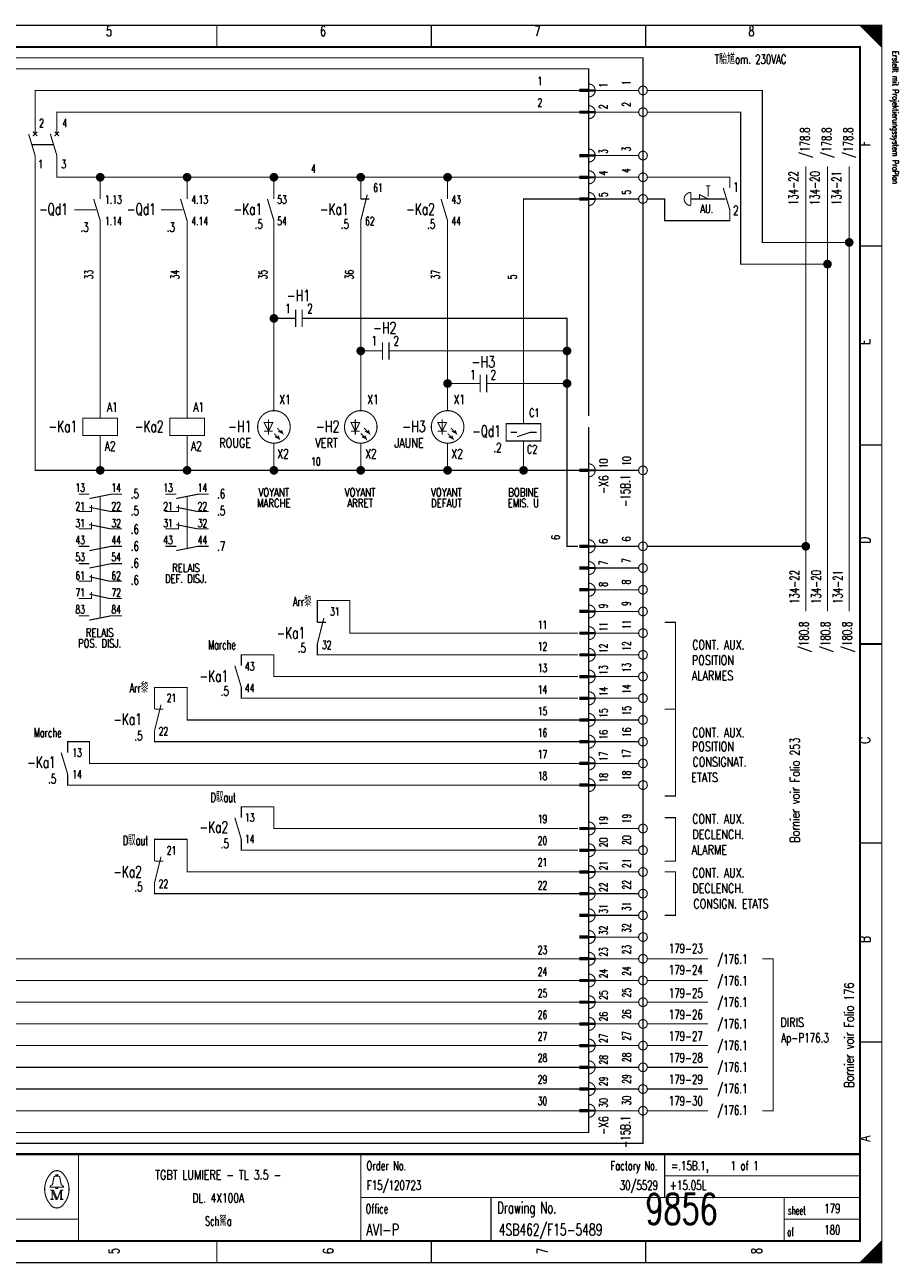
# Model space of a CAD drawing. Header units: centimetres. Extents: x 0 to 491, y -1040 to 69.
# Tile 110 of 181: x 471 to 491, y -680 to -651. Entities that reach past the tile are written whole.
import ezdxf
from ezdxf.enums import TextEntityAlignment as Align

# ---------------------------------------------------------------- set-up
doc = ezdxf.new("R2010")
doc.units = ezdxf.units.CM
doc.header["$MEASUREMENT"] = 0
doc.linetypes.add('GESTRICHELT', pattern=[3.75, 3, -0.75])
doc.layers.get('0').update_dxf_attribs({"color": 9, "linetype": 'CONTINUOUS'})
doc.layers.add('0L', color=7, linetype='CONTINUOUS')
doc.styles.get("Standard").update_dxf_attribs({"font": 'romans.shx', "bigfont": 'TXT.shx'})

# ---------------------------------------------------------------- blocks, each defined once
blk = doc.blocks.new('BCIRCLE_FILLED')
at = {"color": 0, "linetype": 'Continuous', "const_width": 1, "flags": 128}
blk.add_lwpolyline([(0.5, 0, 1), (-0.5, 0, 1)], format="xyb", close=True, dxfattribs=at)

msp = doc.modelspace()

# ---------------------------------------------------------------- linework, layer by layer
at = {"color": 0, "const_width": 0.025, "flags": 128}
for points in [[(450, -665.75), (450, -651.5), (490.5, -651.5), (490.5, -680), (450, -680), (450, -665.75)], [(490, -651.5), (490.5, -652), (490.475, -651.975), (490.475, -651.5), (490.45, -651.5), (490.45, -651.95), (490.425, -651.925), (490.425, -651.5), (490.4, -651.5), (490.4, -651.9), (490.375, -651.875), (490.375, -651.5), (490.35, -651.5), (490.35, -651.85), (490.325, -651.825)], [(490.15, -651.65), (490.15, -651.5), (490.125, -651.5), (490.125, -651.625), (490.1, -651.6), (490.1, -651.5), (490.075, -651.5), (490.075, -651.575), (490.05, -651.55), (490.05, -651.5), (490.025, -651.5), (490.025, -651.525)], [(490.325, -651.825), (490.325, -651.5), (490.3, -651.5), (490.3, -651.8), (490.275, -651.775), (490.275, -651.5), (490.25, -651.5), (490.25, -651.75), (490.225, -651.725), (490.225, -651.5), (490.2, -651.5), (490.2, -651.7), (490.175, -651.675), (490.175, -651.5), (490.15, -651.5)], [(471, -654), (471, -653), (483.55, -653)], [(484.9, -653), (483.9, -653)], [(489.75, -656.5), (487.75, -656.5), (487.75, -653), (485.1, -653)], [(471.5, -654), (471.5, -653.5), (483.55, -653.5)], [(484.9, -653.5), (483.9, -653.5)], [(489.25, -657), (487.25, -657), (487.25, -653.5), (485.1, -653.5)], [(472.5, -661.75), (471, -661.75), (471, -654.5)], [(474.5, -655), (471.5, -655), (471.5, -654.5)], [(484.9, -654.5), (483.9, -654.5)], [(488.75, -665), (488.75, -654.75)], [(489.25, -665), (489.25, -654.75)], [(489.75, -665), (489.75, -654.75)], [(472.5, -655.5), (472.5, -655)], [(474.5, -655.5), (474.5, -655), (476.5, -655)], [(476.5, -655.5), (476.5, -655), (478.5, -655)], [(478.5, -655.5), (478.5, -655), (480.5, -655)], [(480.5, -655.5), (480.5, -655), (483.55, -655)], [(484.9, -655), (483.9, -655)], [(482.25, -660.675), (482.25, -655.5), (483.55, -655.5)], [(484.9, -655.5), (483.9, -655.5)], [(486.3, -655.5), (486.3, -655.4), (486.5, -655.5)], [(472.5, -660.55), (472.5, -656)], [(474.5, -660.55), (474.5, -656)], [(476.5, -660.375), (476.5, -656)], [(478.5, -660.375), (478.5, -656)], [(480.5, -660.375), (480.5, -656)], [(476.7, -658.25), (476.5, -658.25)], [(479.45, -659), (483.25, -659), (483.25, -658.25), (477.45, -658.25)], [(478.7, -659), (478.5, -659)], [(481.7, -659.75), (483.25, -659.75), (483.25, -659)], [(483.55, -674.5), (468.75, -674.5), (468.75, -659.25)], [(483.55, -674), (469.25, -674), (469.25, -659.25)], [(483.55, -673.5), (469.75, -673.5), (469.75, -659.25)], [(483.55, -673), (470.25, -673), (470.25, -659.25)], [(480.95, -659.75), (480.5, -659.75)], [(483.5, -663.5), (483.25, -663.5), (483.25, -659.75)], [(476.475, -660.65), (476.275, -660.65), (476.375, -660.85), (476.475, -660.65)], [(478.475, -660.65), (478.275, -660.65), (478.375, -660.85), (478.475, -660.65)], [(480.475, -660.65), (480.275, -660.65), (480.375, -660.85), (480.475, -660.65)], [(476.5, -660.9), (476.625, -661.025), (476.6, -660.95), (476.625, -661.025), (476.525, -660.975)], [(476.575, -660.775), (476.7, -660.9), (476.675, -660.825), (476.7, -660.9), (476.6, -660.85)], [(478.5, -660.9), (478.625, -661.025), (478.6, -660.95), (478.625, -661.025), (478.525, -660.975)], [(478.575, -660.775), (478.7, -660.9), (478.675, -660.825), (478.7, -660.9), (478.6, -660.85)], [(480.5, -660.9), (480.625, -661.025), (480.6, -660.95), (480.625, -661.025), (480.525, -660.975)], [(480.575, -660.775), (480.7, -660.9), (480.675, -660.825), (480.7, -660.9), (480.6, -660.85)], [(482.25, -660.675), (482.65, -660.675), (482.65, -661.075), (481.85, -661.075), (481.85, -660.675), (482.25, -660.675)], [(482.1, -660.975), (482.4, -660.875), (482.55, -660.875)], [(474.5, -661.75), (472.5, -661.75), (472.5, -660.95)], [(476.5, -661.75), (474.5, -661.75), (474.5, -660.95)], [(478.5, -661.75), (476.5, -661.75), (476.5, -661.125)], [(480.5, -661.75), (478.5, -661.75), (478.5, -661.125)], [(482.25, -661.75), (480.5, -661.75), (480.5, -661.125)], [(483.55, -661.75), (482.25, -661.75), (482.25, -661.075)], [(484.9, -661.75), (483.9, -661.75)], [(472.25, -662.4), (472.75, -662.3), (473, -662.3)], [(474.25, -662.4), (474.75, -662.3), (475, -662.3)], [(483.55, -675), (467.25, -675), (467.25, -662.5), (460.3, -662.5)], [(472, -662.7), (472.3, -662.7), (472.3, -662.55)], [(472.25, -662.6), (472.75, -662.7), (473, -662.7)], [(474, -662.7), (474.3, -662.7), (474.3, -662.55)], [(474.25, -662.6), (474.75, -662.7), (475, -662.7)], [(472, -663.1), (472.3, -663.1), (472.3, -662.95)], [(472.25, -663), (472.75, -663.1), (473, -663.1)], [(474, -663.1), (474.3, -663.1), (474.3, -662.95)], [(474.25, -663), (474.75, -663.1), (475, -663.1)], [(472.25, -663.6), (472.75, -663.5), (473, -663.5)], [(474.25, -663.6), (474.75, -663.5), (475, -663.5)], [(484.9, -663.5), (483.9, -663.5)], [(488.75, -663.5), (485.1, -663.5)], [(472.25, -664), (472.75, -663.9), (473, -663.9)], [(484.9, -664), (483.9, -664)], [(472, -664.3), (472.3, -664.3), (472.3, -664.15)], [(472.25, -664.2), (472.7, -664.3), (473, -664.3)], [(483.55, -675.5), (466.75, -675.5), (466.75, -664.5), (460.8, -664.5)], [(472, -664.7), (472.3, -664.7), (472.3, -664.55)], [(472.25, -664.6), (472.7, -664.7), (473, -664.7)], [(484.9, -664.5), (483.9, -664.5)], [(483.5, -665.5), (478.25, -665.5), (478.25, -664.75), (477.5, -664.75), (477.5, -665.25)], [(472.25, -665.2), (472.75, -665.1), (473, -665.1)], [(484.9, -665), (483.9, -665)], [(484.9, -665.5), (483.9, -665.5)], [(485.5, -667.25), (485.75, -667.25), (485.75, -665.25), (485.5, -665.25)], [(483.5, -666), (477.5, -666), (477.5, -665.75)], [(483.5, -666.5), (476.5, -666.5), (476.5, -666), (475.75, -666), (475.75, -666.25)], [(484.9, -666), (483.9, -666)], [(483.55, -676), (466.25, -676), (466.25, -666.5), (461.3, -666.5)], [(484.9, -666.5), (483.9, -666.5)], [(483.55, -667.5), (474.5, -667.5), (474.5, -666.75), (473.75, -666.75), (473.75, -667.25)], [(483.5, -667), (475.75, -667), (475.75, -666.75)], [(484.9, -667), (483.9, -667)], [(485.5, -667.25), (485.75, -667.25), (485.75, -669.25), (485.5, -669.25)], [(483.55, -668), (473.75, -668), (473.75, -667.75)], [(484.9, -667.5), (483.9, -667.5)], [(483.55, -676.5), (465.75, -676.5), (465.75, -668), (462.5, -668)], [(483.55, -668.5), (472.25, -668.5), (472.25, -668), (471.75, -668), (471.75, -668.25)], [(484.9, -668), (483.9, -668)], [(484.9, -668.5), (483.9, -668.5)], [(483.55, -669), (471.75, -669), (471.75, -668.75)], [(484.9, -669), (483.9, -669)], [(483.5, -670), (476.5, -670), (476.5, -669.5), (475.75, -669.5), (475.75, -669.75)], [(485.5, -669.75), (485.75, -669.75), (485.75, -670.75), (485.5, -670.75)], [(484.9, -670), (483.9, -670)], [(483.55, -671), (474.5, -671), (474.5, -670.25), (473.75, -670.25), (473.75, -670.75)], [(483.5, -670.5), (475.75, -670.5), (475.75, -670.25)], [(484.9, -670.5), (483.9, -670.5)], [(484.9, -671), (483.9, -671)], [(485.5, -671), (485.75, -671), (485.75, -672), (485.5, -672)], [(483.55, -671.5), (473.75, -671.5), (473.75, -671.25)], [(484.9, -671.5), (483.9, -671.5)], [(484.9, -672), (483.9, -672)], [(484.9, -672.5), (483.9, -672.5)], [(484.9, -673), (483.9, -673)], [(486.5, -673), (485.1, -673)], [(487.75, -673), (488, -673), (488, -676.5), (487.75, -676.5)], [(484.9, -673.5), (483.9, -673.5)], [(486.5, -673.5), (485.1, -673.5)], [(484.9, -674), (483.9, -674)], [(486.5, -674), (485.1, -674)], [(484.9, -674.5), (483.9, -674.5)], [(486.5, -674.5), (485.1, -674.5)], [(484.9, -675), (483.9, -675)], [(486.5, -675), (485.1, -675)], [(484.9, -675.5), (483.9, -675.5)], [(486.5, -675.5), (485.1, -675.5)], [(484.9, -676), (483.9, -676)], [(486.5, -676), (485.1, -676)], [(484.9, -676.5), (483.9, -676.5)], [(486.5, -676.5), (485.1, -676.5)], [(471.48, -678.26), (471.35, -678.26), (471.35, -678.24), (471.4, -678.2), (471.43, -678.04)], [(471.48, -678.01), (471.48, -677.98), (471.52, -677.98), (471.52, -678.01)], [(471.52, -678.26), (471.65, -678.26), (471.65, -678.24), (471.6, -678.2), (471.57, -678.04)], [(471.39, -678.33), (471.39, -678.54), (471.35, -678.54)], [(471.39, -678.33), (471.48, -678.54), (471.51, -678.54)], [(490.3, -680), (490.3, -679.7), (490.275, -679.725), (490.275, -680), (490.25, -680), (490.25, -679.75), (490.225, -679.775), (490.225, -680), (490.2, -680), (490.2, -679.8), (490.175, -679.825), (490.175, -680), (490.15, -680), (490.15, -679.85), (490.125, -679.875)], [(490.475, -679.525), (490.475, -680), (490.45, -680), (490.45, -679.55), (490.425, -679.575), (490.425, -680), (490.4, -680), (490.4, -679.6), (490.375, -679.625), (490.375, -680), (490.35, -680), (490.35, -679.65), (490.325, -679.675), (490.325, -680), (490.3, -680)], [(490.125, -679.875), (490.125, -680), (490.1, -680), (490.1, -679.9), (490.075, -679.925), (490.075, -680), (490.05, -680), (490.05, -679.95), (490.025, -679.975), (490.025, -680)]]:
    msp.add_lwpolyline(points, dxfattribs=at)
at = {"color": 0, "flags": 128}
for points, const_width in [([(450, -651.5), (490.5, -651.5), (490.5, -680), (450, -680)], 0.025), ([(450.5, -652), (490, -652), (490, -679.5), (450.5, -679.5)], 0.05), ([(450.5, -652), (490, -652), (490, -679.5), (450.5, -679.5)], 0.025), ([(483.75, -653.025), (483.55, -653.025), (483.55, -652.975), (483.75, -652.975)], 0.025), ([(483.75, -653.525), (483.55, -653.525), (483.55, -653.475), (483.75, -653.475)], 0.025), ([(483.75, -654.525), (483.55, -654.525), (483.55, -654.475), (483.75, -654.475)], 0.025), ([(483.75, -655.025), (483.55, -655.025), (483.55, -654.975), (483.75, -654.975)], 0.025), ([(483.75, -655.525), (483.55, -655.525), (483.55, -655.475), (483.75, -655.475)], 0.025), ([(472.1, -660.95), (472.9, -660.95), (472.9, -660.55), (472.1, -660.55)], 0.025), ([(474.1, -660.95), (474.9, -660.95), (474.9, -660.55), (474.1, -660.55)], 0.025), ([(483.75, -661.775), (483.55, -661.775), (483.55, -661.725), (483.75, -661.725)], 0.025), ([(483.75, -663.525), (483.55, -663.525), (483.55, -663.475), (483.75, -663.475)], 0.025), ([(483.75, -664.025), (483.55, -664.025), (483.55, -663.975), (483.75, -663.975)], 0.025), ([(483.75, -664.525), (483.55, -664.525), (483.55, -664.475), (483.75, -664.475)], 0.025), ([(483.75, -665.025), (483.55, -665.025), (483.55, -664.975), (483.75, -664.975)], 0.025), ([(483.75, -665.525), (483.55, -665.525), (483.55, -665.475), (483.75, -665.475)], 0.025), ([(483.75, -666.025), (483.55, -666.025), (483.55, -665.975), (483.75, -665.975)], 0.025), ([(483.75, -666.525), (483.55, -666.525), (483.55, -666.475), (483.75, -666.475)], 0.025), ([(483.75, -667.025), (483.55, -667.025), (483.55, -666.975), (483.75, -666.975)], 0.025), ([(483.75, -667.525), (483.55, -667.525), (483.55, -667.475), (483.75, -667.475)], 0.025), ([(483.75, -668.025), (483.55, -668.025), (483.55, -667.975), (483.75, -667.975)], 0.025), ([(483.75, -668.525), (483.55, -668.525), (483.55, -668.475), (483.75, -668.475)], 0.025), ([(483.75, -669.025), (483.55, -669.025), (483.55, -668.975), (483.75, -668.975)], 0.025), ([(483.75, -670.025), (483.55, -670.025), (483.55, -669.975), (483.75, -669.975)], 0.025), ([(483.75, -670.525), (483.55, -670.525), (483.55, -670.475), (483.75, -670.475)], 0.025), ([(483.75, -671.025), (483.55, -671.025), (483.55, -670.975), (483.75, -670.975)], 0.025), ([(483.75, -671.525), (483.55, -671.525), (483.55, -671.475), (483.75, -671.475)], 0.025), ([(483.75, -672.025), (483.55, -672.025), (483.55, -671.975), (483.75, -671.975)], 0.025), ([(483.75, -672.525), (483.55, -672.525), (483.55, -672.475), (483.75, -672.475)], 0.025), ([(483.75, -673.025), (483.55, -673.025), (483.55, -672.975), (483.75, -672.975)], 0.025), ([(483.75, -673.525), (483.55, -673.525), (483.55, -673.475), (483.75, -673.475)], 0.025), ([(483.75, -674.025), (483.55, -674.025), (483.55, -673.975), (483.75, -673.975)], 0.025), ([(483.75, -674.525), (483.55, -674.525), (483.55, -674.475), (483.75, -674.475)], 0.025), ([(483.75, -675.025), (483.55, -675.025), (483.55, -674.975), (483.75, -674.975)], 0.025), ([(483.75, -675.525), (483.55, -675.525), (483.55, -675.475), (483.75, -675.475)], 0.025), ([(483.75, -676.025), (483.55, -676.025), (483.55, -675.975), (483.75, -675.975)], 0.025), ([(483.75, -676.525), (483.55, -676.525), (483.55, -676.475), (483.75, -676.475)], 0.025), ([(471.48, -678.26), (471.52, -678.26), (471.52, -678.29), (471.48, -678.29)], 0.025)]:
    msp.add_lwpolyline(points, close=True, dxfattribs=dict(at, const_width=const_width))
at = {"color": 0}
for points, const_width in [([(475.188, -651.5), (475.188, -652)], 0.025), ([(480.125, -651.5), (480.125, -652)], 0.025), ([(485.062, -651.5), (485.062, -652)], 0.025), ([(483.55, -653), (483.75, -653)], 0.025), ([(483.55, -653.5), (483.75, -653.5)], 0.025), ([(470.85, -654), (471, -654.5)], 0.025), ([(471.05, -653.95), (470.95, -654.05)], 0.025), ([(470.95, -653.95), (471.05, -654.05)], 0.025), ([(471.35, -654), (471.5, -654.5)], 0.025), ([(471.55, -653.95), (471.45, -654.05)], 0.025), ([(471.45, -653.95), (471.55, -654.05)], 0.025), ([(483.55, -654.5), (483.75, -654.5)], 0.025), ([(483.55, -655), (483.75, -655)], 0.025), ([(486.45, -655.2), (486.55, -655.2)], 0.025), ([(472.35, -655.5), (472.5, -656)], 0.025), ([(474.35, -655.5), (474.5, -656)], 0.025), ([(476.35, -655.5), (476.5, -656)], 0.025), ([(478.65, -655.4), (478.5, -656)], 0.025), ([(478.5, -655.5), (478.7, -655.5)], 0.025), ([(480.35, -655.5), (480.5, -656)], 0.025), ([(483.55, -655.5), (483.75, -655.5)], 0.025), ([(486.1, -655.35), (486.1, -655.65)], 0.025), ([(486.85, -655.25), (487, -655.75)], 0.025), ([(490.5, -656.583), (490, -656.583)], 0.025), ([(477, -658.05), (477, -658.45)], 0.025), ([(477.15, -658.05), (477.15, -658.45)], 0.025), ([(477, -658.25), (476.7, -658.25)], 0.025), ([(477.15, -658.25), (477.45, -658.25)], 0.025), ([(479, -658.8), (479, -659.2)], 0.025), ([(479.15, -658.8), (479.15, -659.2)], 0.025), ([(479, -659), (478.7, -659)], 0.025), ([(479.15, -659), (479.45, -659)], 0.025), ([(481.25, -659.75), (480.95, -659.75)], 0.025), ([(481.25, -659.55), (481.25, -659.95)], 0.025), ([(481.4, -659.55), (481.4, -659.95)], 0.025), ([(481.4, -659.75), (481.7, -659.75)], 0.025), ([(476.375, -660.575), (476.375, -660.925)], 0.025), ([(478.375, -660.575), (478.375, -660.925)], 0.025), ([(480.375, -660.575), (480.375, -660.925)], 0.025), ([(476.275, -660.85), (476.475, -660.85)], 0.025), ([(478.275, -660.85), (478.475, -660.85)], 0.025), ([(480.275, -660.85), (480.475, -660.85)], 0.025), ([(481.95, -660.875), (482.1, -660.875)], 0.025), ([(490.5, -661.167), (490, -661.167)], 0.025), ([(483.55, -661.75), (483.75, -661.75)], 0.025), ([(472, -662.3), (472.25, -662.3)], 0.025), ([(474, -662.3), (474.25, -662.3)], 0.025), ([(472, -663.5), (472.25, -663.5)], 0.025), ([(474, -663.5), (474.25, -663.5)], 0.025), ([(483.55, -663.5), (483.75, -663.5)], 0.025), ([(472, -663.9), (472.25, -663.9)], 0.025), ([(483.55, -664), (483.75, -664)], 0.025), ([(483.55, -664.5), (483.75, -664.5)], 0.025), ([(472, -665.1), (472.25, -665.1)], 0.025), ([(477.65, -665.15), (477.5, -665.75)], 0.025), ([(483.55, -665), (483.75, -665)], 0.025), ([(477.5, -665.25), (477.7, -665.25)], 0.025), ([(483.55, -665.5), (483.75, -665.5)], 0.025), ([(490, -665.75), (490.5, -665.75)], 0.05), ([(490.5, -665.75), (490, -665.75)], 0.025), ([(483.55, -666), (483.75, -666)], 0.025), ([(475.6, -666.25), (475.75, -666.75)], 0.025), ([(483.55, -666.5), (483.75, -666.5)], 0.025), ([(473.9, -667.15), (473.75, -667.75)], 0.025), ([(483.55, -667), (483.75, -667)], 0.025), ([(473.75, -667.25), (473.95, -667.25)], 0.025), ([(483.55, -667.5), (483.75, -667.5)], 0.025), ([(483.55, -668), (483.75, -668)], 0.025), ([(471.6, -668.25), (471.75, -668.75)], 0.025), ([(483.55, -668.5), (483.75, -668.5)], 0.025), ([(483.55, -669), (483.75, -669)], 0.025), ([(475.6, -669.75), (475.75, -670.25)], 0.025), ([(483.55, -670), (483.75, -670)], 0.025), ([(490.5, -670.333), (490, -670.333)], 0.025), ([(483.55, -670.5), (483.75, -670.5)], 0.025), ([(473.9, -670.65), (473.75, -671.25)], 0.025), ([(473.75, -670.75), (473.95, -670.75)], 0.025), ([(483.55, -671), (483.75, -671)], 0.025), ([(483.55, -671.5), (483.75, -671.5)], 0.025), ([(483.55, -672), (483.75, -672)], 0.025), ([(483.55, -672.5), (483.75, -672.5)], 0.025), ([(483.55, -673), (483.75, -673)], 0.025), ([(483.55, -673.5), (483.75, -673.5)], 0.025), ([(483.55, -674), (483.75, -674)], 0.025), ([(483.55, -674.5), (483.75, -674.5)], 0.025), ([(483.55, -675), (483.75, -675)], 0.025), ([(490.5, -674.917), (490, -674.917)], 0.025), ([(483.55, -675.5), (483.75, -675.5)], 0.025), ([(483.55, -676), (483.75, -676)], 0.025), ([(483.55, -676.5), (483.75, -676.5)], 0.025), ([(490, -677.5), (450.5, -677.5)], 0.05), ([(472, -677.5), (472, -679.5)], 0.025), ([(478.5, -677.5), (478.5, -679.5)], 0.025), ([(485.5, -677.5), (485.5, -678.5)], 0.025), ([(471.46, -678.01), (471.55, -678.01)], 0.025), ([(485.5, -678), (490, -678)], 0.025), ([(471.35, -678.33), (471.42, -678.33)], 0.025), ([(471.42, -678.33), (471.51, -678.54)], 0.025), ([(471.51, -678.54), (471.59, -678.33)], 0.025), ([(471.59, -678.54), (471.59, -678.33)], 0.025), ([(471.59, -678.33), (471.65, -678.33)], 0.025), ([(471.61, -678.33), (471.61, -678.54)], 0.025), ([(471.39, -678.54), (471.43, -678.54)], 0.025), ([(471.65, -678.54), (471.57, -678.54)], 0.025), ([(478.5, -678.5), (490, -678.5)], 0.025), ([(481.5, -678.5), (481.5, -679.5)], 0.025), ([(488.25, -678.5), (488.25, -679.5)], 0.025), ([(450.5, -679), (472, -679)], 0.025), ([(488.25, -679), (490, -679)], 0.025), ([(475.188, -680), (475.188, -679.5)], 0.025), ([(480.125, -680), (480.125, -679.5)], 0.025), ([(485.062, -680), (485.062, -679.5)], 0.025), ([(490.5, -679.5), (490, -680)], 0.025)]:
    msp.add_lwpolyline(points, dxfattribs=dict(at, const_width=const_width))
at = {"color": 0, "linetype": 'GESTRICHELT', "const_width": 0.025, "flags": 128}
for points in [[(456.75, -652.25), (485, -652.25), (485, -677.25), (462.5, -677.25), (462.5, -673.5), (456.75, -673.5), (456.75, -652.25)], [(457, -655), (465, -655), (465, -652.5), (483.75, -652.5), (483.75, -657.5)], [(483.75, -660.75), (483.75, -677), (465, -677), (465, -671.75), (457, -671.75), (457, -655)], [(487, -655.25), (487, -655), (485.1, -655)], [(487, -655.75), (487, -656), (485.5, -656), (485.5, -655.5), (485.1, -655.5)]]:
    msp.add_lwpolyline(points, dxfattribs=at)
at = {"color": 0, "const_width": 0.025, "flags": 128}
for points in [[(483.75, -653.15, 1), (483.75, -652.85, 1)], [(483.75, -653.65, 1), (483.75, -653.35, 1)], [(483.75, -654.65, 1), (483.75, -654.35, 1)], [(483.75, -655.15, 1), (483.75, -654.85, 1)], [(483.75, -655.65, 1), (483.75, -655.35, 1)], [(486.1, -655.35, 1), (486.1, -655.65, 1)], [(483.75, -661.9, 1), (483.75, -661.6, 1)], [(483.75, -663.65, 1), (483.75, -663.35, 1)], [(483.75, -664.15, 1), (483.75, -663.85, 1)], [(483.75, -664.65, 1), (483.75, -664.35, 1)], [(483.75, -665.15, 1), (483.75, -664.85, 1)], [(483.75, -665.65, 1), (483.75, -665.35, 1)], [(483.75, -666.15, 1), (483.75, -665.85, 1)], [(483.75, -666.65, 1), (483.75, -666.35, 1)], [(483.75, -667.15, 1), (483.75, -666.85, 1)], [(483.75, -667.65, 1), (483.75, -667.35, 1)], [(483.75, -668.15, 1), (483.75, -667.85, 1)], [(483.75, -668.65, 1), (483.75, -668.35, 1)], [(483.75, -669.15, 1), (483.75, -668.85, 1)], [(483.75, -670.15, 1), (483.75, -669.85, 1)], [(483.75, -670.65, 1), (483.75, -670.35, 1)], [(483.75, -671.15, 1), (483.75, -670.85, 1)], [(483.75, -671.65, 1), (483.75, -671.35, 1)], [(483.75, -672.15, 1), (483.75, -671.85, 1)], [(483.75, -672.65, 1), (483.75, -672.35, 1)], [(483.75, -673.15, 1), (483.75, -672.85, 1)], [(483.75, -673.65, 1), (483.75, -673.35, 1)], [(483.75, -674.15, 1), (483.75, -673.85, 1)], [(483.75, -674.65, 1), (483.75, -674.35, 1)], [(483.75, -675.15, 1), (483.75, -674.85, 1)], [(483.75, -675.65, 1), (483.75, -675.35, 1)], [(483.75, -676.15, 1), (483.75, -675.85, 1)], [(483.75, -676.65, 1), (483.75, -676.35, 1)], [(471.35, -677.961, 0.373815), (471.349, -678.657, 0.373815)], [(471.649, -677.96, 0.530775), (471.351, -677.959, 0.530775)], [(471.46, -678.01, 0.414214), (471.43, -678.04, 0.414214)], [(471.57, -678.04, 0.414214), (471.54, -678.01, 0.414214)], [(471.65, -678.66, 0.378582), (471.646, -677.956, 0.378582)], [(471.35, -678.66, 0.532213), (471.649, -678.661, 0.532213)]]:
    msp.add_lwpolyline(points, format="xyb", dxfattribs=at)
for points in [[(485.1, -653, 1), (484.9, -653, 1)], [(485.1, -653.5, 1), (484.9, -653.5, 1)], [(485.1, -654.5, 1), (484.9, -654.5, 1)], [(485.1, -655, 1), (484.9, -655, 1)], [(485.1, -655.5, 1), (484.9, -655.5, 1)], [(476.875, -660.75, 1), (476.125, -660.75, 1)], [(478.875, -660.75, 1), (478.125, -660.75, 1)], [(480.875, -660.75, 1), (480.125, -660.75, 1)], [(485.1, -661.75, 1), (484.9, -661.75, 1)], [(485.1, -663.5, 1), (484.9, -663.5, 1)], [(485.1, -664, 1), (484.9, -664, 1)], [(485.1, -664.5, 1), (484.9, -664.5, 1)], [(485.1, -665, 1), (484.9, -665, 1)], [(485.1, -665.5, 1), (484.9, -665.5, 1)], [(485.1, -666, 1), (484.9, -666, 1)], [(485.1, -666.5, 1), (484.9, -666.5, 1)], [(485.1, -667, 1), (484.9, -667, 1)], [(485.1, -667.5, 1), (484.9, -667.5, 1)], [(485.1, -668, 1), (484.9, -668, 1)], [(485.1, -668.5, 1), (484.9, -668.5, 1)], [(485.1, -669, 1), (484.9, -669, 1)], [(485.1, -670, 1), (484.9, -670, 1)], [(485.1, -670.5, 1), (484.9, -670.5, 1)], [(485.1, -671, 1), (484.9, -671, 1)], [(485.1, -671.5, 1), (484.9, -671.5, 1)], [(485.1, -672, 1), (484.9, -672, 1)], [(485.1, -672.5, 1), (484.9, -672.5, 1)], [(485.1, -673, 1), (484.9, -673, 1)], [(485.1, -673.5, 1), (484.9, -673.5, 1)], [(485.1, -674, 1), (484.9, -674, 1)], [(485.1, -674.5, 1), (484.9, -674.5, 1)], [(485.1, -675, 1), (484.9, -675, 1)], [(485.1, -675.5, 1), (484.9, -675.5, 1)], [(485.1, -676, 1), (484.9, -676, 1)], [(485.1, -676.5, 1), (484.9, -676.5, 1)]]:
    msp.add_lwpolyline(points, format="xyb", close=True, dxfattribs=at)
at = {"color": 0, "linetype": 'GESTRICHELT', "const_width": 0.025}
for points in [[(470.925, -654.25), (471.425, -654.25)], [(486.5, -655.2), (486.5, -655.45)], [(486.7, -655.5), (486.1, -655.5)], [(486.4, -655.5), (486.9, -655.5)], [(471.9, -655.75), (472.4, -655.75)], [(473.9, -655.75), (474.4, -655.75)], [(483.75, -660.5), (483.75, -657)], [(472.5, -663.55), (472.5, -662.35)], [(474.5, -663.55), (474.5, -662.35)], [(472.5, -665.15), (472.5, -663.1)]]:
    msp.add_lwpolyline(points, dxfattribs=at)
at = {"layer": '0L', "color": 0}
for points in [[(483.895, -652.975), (483.755, -652.975), (483.895, -653.025), (483.755, -653.025)], [(483.895, -653.475), (483.755, -653.475), (483.895, -653.525), (483.755, -653.525)], [(483.895, -654.475), (483.755, -654.475), (483.895, -654.525), (483.755, -654.525)], [(483.895, -654.975), (483.755, -654.975), (483.895, -655.025), (483.755, -655.025)], [(483.895, -655.475), (483.755, -655.475), (483.895, -655.525), (483.755, -655.525)], [(483.895, -661.725), (483.755, -661.725), (483.895, -661.775), (483.755, -661.775)], [(483.895, -663.475), (483.755, -663.475), (483.895, -663.525), (483.755, -663.525)], [(483.895, -663.975), (483.755, -663.975), (483.895, -664.025), (483.755, -664.025)], [(483.895, -664.475), (483.755, -664.475), (483.895, -664.525), (483.755, -664.525)], [(483.895, -664.975), (483.755, -664.975), (483.895, -665.025), (483.755, -665.025)], [(483.895, -665.475), (483.755, -665.475), (483.895, -665.525), (483.755, -665.525)], [(483.895, -665.975), (483.755, -665.975), (483.895, -666.025), (483.755, -666.025)], [(483.895, -666.475), (483.755, -666.475), (483.895, -666.525), (483.755, -666.525)], [(483.895, -666.975), (483.755, -666.975), (483.895, -667.025), (483.755, -667.025)], [(483.895, -667.475), (483.755, -667.475), (483.895, -667.525), (483.755, -667.525)], [(483.895, -667.975), (483.755, -667.975), (483.895, -668.025), (483.755, -668.025)], [(483.895, -668.475), (483.755, -668.475), (483.895, -668.525), (483.755, -668.525)], [(483.895, -668.975), (483.755, -668.975), (483.895, -669.025), (483.755, -669.025)], [(483.895, -669.975), (483.755, -669.975), (483.895, -670.025), (483.755, -670.025)], [(483.895, -670.475), (483.755, -670.475), (483.895, -670.525), (483.755, -670.525)], [(483.895, -670.975), (483.755, -670.975), (483.895, -671.025), (483.755, -671.025)], [(483.895, -671.475), (483.755, -671.475), (483.895, -671.525), (483.755, -671.525)], [(483.895, -671.975), (483.755, -671.975), (483.895, -672.025), (483.755, -672.025)], [(483.895, -672.475), (483.755, -672.475), (483.895, -672.525), (483.755, -672.525)], [(483.895, -672.975), (483.755, -672.975), (483.895, -673.025), (483.755, -673.025)], [(483.895, -673.475), (483.755, -673.475), (483.895, -673.525), (483.755, -673.525)], [(483.895, -673.975), (483.755, -673.975), (483.895, -674.025), (483.755, -674.025)], [(483.895, -674.475), (483.755, -674.475), (483.895, -674.525), (483.755, -674.525)], [(483.895, -674.975), (483.755, -674.975), (483.895, -675.025), (483.755, -675.025)], [(483.895, -675.475), (483.755, -675.475), (483.895, -675.525), (483.755, -675.525)], [(483.895, -675.975), (483.755, -675.975), (483.895, -676.025), (483.755, -676.025)], [(483.895, -676.475), (483.755, -676.475), (483.895, -676.525), (483.755, -676.525)]]:
    msp.add_solid(points, dxfattribs=at)

# ---------------------------------------------------------------- block references
at = {"color": 0, "xscale": 0.1, "yscale": 0.1, "zscale": 0.1}
for p in [(472.5, -655), (474.5, -655), (476.5, -655), (478.5, -655), (480.5, -655), (489.75, -656.5), (489.25, -657), (476.5, -658.25), (478.5, -659), (483.25, -659), (480.5, -659.75), (483.25, -659.75), (472.5, -661.75), (474.5, -661.75), (476.5, -661.75), (478.5, -661.75), (480.5, -661.75), (482.25, -661.75), (488.75, -663.5)]:
    msp.add_blockref('BCIRCLE_FILLED', p, dxfattribs=at)

# ---------------------------------------------------------------- texts
at = {"color": 0}
for s, height, width, p in [('6', 0.238, 0.672, (477.632, -651.514)), ('8', 0.238, 0.672, (487.499, -651.514)), ('5', 0.238, 0.672, (472.699, -651.514)), ('7', 0.238, 0.672, (482.566, -651.514)), ('AU.', 0.1905, 0.738667, (486.47, -655.631)), ('-H1', 0.2619, 0.709333, (477.064, -657.59)), ('-H2', 0.2619, 0.709333, (479.052, -658.336)), ('-H3', 0.2619, 0.709333, (481.323, -659.117)), ('VOYANT', 0.1905, 0.76, (476.497, -662.162)), ('VOYANT', 0.1905, 0.76, (478.484, -662.162)), ('VOYANT', 0.1905, 0.76, (480.472, -662.162)), ('BOBINE', 0.1905, 0.76, (482.246, -662.162)), ('MARCHE', 0.1905, 0.76, (476.497, -662.41)), ('ARRET', 0.1905, 0.76, (478.484, -662.41)), ('DEFAUT', 0.1905, 0.76, (480.472, -662.41)), ('EMIS. U', 0.1905, 0.741714, (482.246, -662.41)), ('RELAIS', 0.1905, 0.76, (474.474, -663.901)), ('DEF. DISJ.', 0.1905, 0.7408, (474.474, -664.149)), ('RELAIS', 0.1905, 0.76, (472.486, -665.392)), ('POS. DISJ.', 0.1905, 0.7408, (472.486, -665.64)), ('TGBT LUMIERE - TL 3.5 -', 0.21431, 0.754667, (475.219, -677.87)), ('DL. 4X100A', 0.2143, 0.712, (475.219, -678.403)), ('Sch駑a', 0.2143, 0.626667, (475.219, -678.935))]:
    msp.add_text(s, height=height, dxfattribs=dict(at, width=width)).set_placement(p, align=Align.TOP_CENTER)
for s, height, width, p in [('T駘馗om. 230VAC', 0.21431, 0.669867, (486.652, -652.174)), ('1', 0.191, 0.672, (482.571, -652.685)), ('2', 0.191, 0.672, (482.571, -653.182)), ('1', 0.191, 0.672, (471.071, -654.602)), ('3', 0.191, 0.672, (471.604, -654.602)), ('4', 0.191, 0.672, (477.353, -654.708)), ('1', 0.214, 0.672, (487.078, -655.12)), ('1.13', 0.1905, 0.678, (472.61, -655.418)), ('4.13', 0.1905, 0.678, (474.597, -655.418)), ('53', 0.1905, 0.672, (476.577, -655.418)), ('43', 0.1905, 0.672, (480.588, -655.418)), ('2', 0.214, 0.672, (487.078, -655.653)), ('1.14', 0.1905, 0.678, (472.61, -655.915)), ('4.14', 0.1905, 0.678, (474.597, -655.915)), ('54', 0.1905, 0.672, (476.577, -655.915)), ('62', 0.1905, 0.672, (478.601, -655.915)), ('44', 0.1905, 0.672, (480.588, -655.915)), ('A2', 0.2143, 0.716, (472.604, -661.083)), ('A2', 0.2143, 0.716, (474.591, -661.083)), ('C2', 0.1905, 0.716, (482.328, -661.168)), ('X2', 0.2143, 0.716, (476.579, -661.26)), ('10', 0.1905, 0.672, (477.358, -661.452)), ('X2', 0.2143, 0.716, (478.602, -661.26)), ('X2', 0.2143, 0.716, (480.589, -661.26)), ('13', 0.1905, 0.672, (471.928, -662.055)), ('13', 0.1905, 0.672, (473.951, -662.055)), ('.5', 0.2143, 0.684, (473.203, -662.183)), ('.5', 0.2143, 0.684, (473.203, -662.183)), ('.6', 0.2143, 0.684, (475.191, -662.183)), ('.6', 0.2143, 0.684, (475.191, -662.183)), ('21', 0.1905, 0.672, (471.928, -662.481)), ('.5', 0.2143, 0.684, (473.203, -662.573)), ('.5', 0.2143, 0.684, (473.203, -662.573)), ('21', 0.1905, 0.672, (473.951, -662.481)), ('.5', 0.2143, 0.684, (475.191, -662.573)), ('.5', 0.2143, 0.684, (475.191, -662.573)), ('31', 0.1905, 0.672, (471.928, -662.872)), ('31', 0.1905, 0.672, (473.951, -662.872)), ('.6', 0.2143, 0.684, (473.203, -662.999)), ('.6', 0.2143, 0.684, (473.203, -662.999)), ('43', 0.1905, 0.672, (471.928, -663.262)), ('.6', 0.2143, 0.684, (473.203, -663.39)), ('.6', 0.2143, 0.684, (473.203, -663.39)), ('43', 0.1905, 0.672, (473.951, -663.262)), ('.7', 0.2143, 0.684, (475.191, -663.39)), ('.7', 0.2143, 0.684, (475.191, -663.39)), ('53', 0.1905, 0.672, (471.928, -663.652)), ('.6', 0.2143, 0.684, (473.203, -663.78)), ('.6', 0.2143, 0.684, (473.203, -663.78)), ('61', 0.1905, 0.672, (471.928, -664.078)), ('.6', 0.2143, 0.684, (473.203, -664.171)), ('.6', 0.2143, 0.684, (473.203, -664.171)), ('71', 0.1905, 0.672, (471.928, -664.469)), ('83', 0.1905, 0.672, (471.928, -664.859)), ('11', 0.1905, 0.672, (482.576, -665.214)), ('32', 0.1905, 0.672, (477.607, -665.675)), ('12', 0.1905, 0.672, (482.576, -665.711)), ('CONT. AUX.', 0.2143, 0.7408, (486.135, -665.661)), ('POSITION', 0.2143, 0.76, (486.125, -666.016)), ('43', 0.1905, 0.672, (475.832, -666.172)), ('13', 0.1905, 0.672, (482.576, -666.208)), ('ALARMES', 0.2143, 0.76, (486.125, -666.371)), ('44', 0.1905, 0.672, (475.832, -666.669)), ('14', 0.1905, 0.672, (482.576, -666.705)), ('15', 0.1905, 0.672, (482.576, -667.202)), ('22', 0.1905, 0.672, (473.845, -667.663)), ('16', 0.1905, 0.672, (482.576, -667.699)), ('CONT. AUX.', 0.2143, 0.7408, (486.135, -667.684)), ('POSITION', 0.2143, 0.76, (486.125, -668.004)), ('13', 0.1905, 0.672, (471.857, -668.16)), ('17', 0.1905, 0.672, (482.576, -668.195)), ('CONSIGNAT.', 0.2143, 0.7536, (486.14, -668.359)), ('14', 0.1905, 0.672, (471.857, -668.657)), ('18', 0.1905, 0.672, (482.576, -668.692)), ('ETATS', 0.2143, 0.76, (486.11, -668.714)), ('13', 0.1905, 0.672, (475.832, -669.651)), ('19', 0.1905, 0.672, (482.576, -669.686)), ('CONT. AUX.', 0.2143, 0.7408, (486.135, -669.672)), ('DECLENCH.', 0.2143, 0.752889, (486.137, -670.027)), ('14', 0.1905, 0.672, (475.832, -670.147)), ('20', 0.1905, 0.672, (482.576, -670.183)), ('ALARME', 0.2143, 0.76, (486.119, -670.382)), ('21', 0.1905, 0.672, (482.576, -670.68)), ('22', 0.1905, 0.672, (473.845, -671.177)), ('CONT. AUX.', 0.2143, 0.7408, (486.135, -670.914)), ('22', 0.1905, 0.672, (482.576, -671.212)), ('DECLENCH.', 0.2143, 0.752889, (486.137, -671.269)), ('CONSIGN. ETATS', 0.21431, 0.750857, (486.161, -671.624)), ('23', 0.1905, 0.672, (482.576, -672.703)), ('/176.1', 0.2143, 0.68, (486.708, -672.902)), ('24', 0.1905, 0.672, (482.576, -673.2)), ('/176.1', 0.2143, 0.68, (486.708, -673.399)), ('25', 0.1905, 0.672, (482.576, -673.697)), ('/176.1', 0.2143, 0.68, (486.708, -673.895)), ('26', 0.1905, 0.672, (482.576, -674.194)), ('/176.1', 0.2143, 0.68, (486.708, -674.392)), ('DIRIS', 0.2143, 0.76, (488.164, -674.357)), ('27', 0.1905, 0.672, (482.576, -674.69)), ('/176.1', 0.2143, 0.68, (486.708, -674.889)), ('Ap-P176.3', 0.2143, 0.688889, (488.181, -674.712)), ('28', 0.1905, 0.672, (482.576, -675.187)), ('/176.1', 0.2143, 0.68, (486.708, -675.386)), ('29', 0.1905, 0.672, (482.576, -675.684)), ('/176.1', 0.2143, 0.68, (486.708, -675.883)), ('30', 0.1905, 0.672, (482.576, -676.181)), ('/176.1', 0.2143, 0.68, (486.708, -676.38)), ('Order No.', 0.2143, 0.656889, (478.633, -677.658)), ('=.15B.1,    1 of 1', 0.21431, 0.682222, (485.65, -677.658)), ('Drawing No.', 0.26194, 0.646545, (481.643, -678.602)), ('Office', 0.2143, 0.626667, (478.615, -678.651)), ('sheet', 0.1905, 0.6, (488.338, -678.701)), ('of', 0.1905, 0.6, (488.323, -679.198))]:
    msp.add_text(s, height=height, dxfattribs=dict(at, width=width)).set_placement(p, align=Align.TOP_LEFT)
for s, height, rotation, width, p in [('Erstellt mit Projektierungssystem ProPlan', 0.14288, 270, 0.622634, (490.702, -652.094)), ('1', 0.191, 90, 0.672, (484.771, -652.879)), ('2', 0.191, 90, 0.672, (484.771, -653.376)), ('3', 0.191, 90, 0.672, (484.771, -654.405)), ('4', 0.191, 90, 0.672, (484.771, -654.902)), ('5', 0.191, 90, 0.672, (484.771, -655.399)), ('33', 0.1905, 90, 0.672, (472.389, -657.351)), ('34', 0.1905, 90, 0.672, (474.377, -657.351)), ('35', 0.1905, 90, 0.672, (476.4, -657.351)), ('36', 0.1905, 90, 0.672, (478.388, -657.351)), ('37', 0.1905, 90, 0.672, (480.375, -657.351)), ('5', 0.191, 90, 0.672, (482.145, -657.351)), ('10', 0.1905, 90, 0.672, (484.776, -661.646)), ('6', 0.191, 90, 0.672, (483.139, -663.349)), ('6', 0.191, 90, 0.672, (484.771, -663.385)), ('7', 0.191, 90, 0.672, (484.771, -663.882)), ('8', 0.191, 90, 0.672, (484.771, -664.378)), ('134-22', 0.2143, 90, 0.676, (488.663, -664.827)), ('134-20', 0.2143, 90, 0.676, (489.16, -664.827)), ('134-21', 0.2143, 90, 0.676, (489.657, -664.827)), ('9', 0.191, 90, 0.672, (484.771, -664.875)), ('11', 0.1905, 90, 0.672, (484.776, -665.408)), ('12', 0.1905, 90, 0.672, (484.776, -665.905)), ('13', 0.1905, 90, 0.672, (484.776, -666.401)), ('14', 0.1905, 90, 0.672, (484.776, -666.898)), ('15', 0.1905, 90, 0.672, (484.776, -667.395)), ('16', 0.1905, 90, 0.672, (484.776, -667.892)), ('17', 0.1905, 90, 0.672, (484.776, -668.389)), ('18', 0.1905, 90, 0.672, (484.776, -668.886)), ('19', 0.1905, 90, 0.672, (484.776, -669.88)), ('20', 0.1905, 90, 0.672, (484.776, -670.377)), ('21', 0.1905, 90, 0.672, (484.776, -670.909)), ('22', 0.1905, 90, 0.672, (484.776, -671.406)), ('31', 0.1905, 90, 0.672, (484.776, -671.903)), ('32', 0.1905, 90, 0.672, (484.776, -672.4)), ('23', 0.1905, 90, 0.672, (484.776, -672.896)), ('24', 0.1905, 90, 0.672, (484.776, -673.393)), ('25', 0.1905, 90, 0.672, (484.776, -673.89)), ('26', 0.1905, 90, 0.672, (484.776, -674.387)), ('27', 0.1905, 90, 0.672, (484.776, -674.884)), ('28', 0.1905, 90, 0.672, (484.776, -675.381)), ('29', 0.1905, 90, 0.672, (484.776, -675.878)), ('30', 0.1905, 90, 0.672, (484.776, -676.375))]:
    msp.add_text(s, height=height, rotation=rotation, dxfattribs=dict(at, width=width)).set_placement(p, align=Align.BOTTOM_LEFT)
for s, height, width, p in [('1', 0.191, 0.672, (483.99, -652.934)), ('2', 0.191, 0.672, (483.99, -653.431)), ('/178.8', 0.2143, 0.68, (488.624, -654.552)), ('/178.8', 0.2143, 0.68, (489.121, -654.552)), ('/178.8', 0.2143, 0.68, (489.618, -654.552)), ('F', 0.238, 0.76, (489.991, -654.283)), ('3', 0.191, 0.672, (483.99, -654.46)), ('4', 0.191, 0.672, (483.99, -654.957)), ('5', 0.191, 0.672, (483.99, -655.454)), ('E', 0.238, 0.76, (489.991, -658.861)), ('10', 0.1905, 0.672, (483.995, -661.7)), ('6', 0.191, 0.672, (483.99, -663.439)), ('D', 0.238, 0.76, (489.992, -663.439)), ('7', 0.191, 0.672, (483.99, -663.936)), ('8', 0.191, 0.672, (483.99, -664.433)), ('9', 0.191, 0.672, (483.99, -664.93)), ('11', 0.1905, 0.672, (483.995, -665.463)), ('12', 0.1905, 0.672, (483.995, -665.959)), ('13', 0.1905, 0.672, (483.995, -666.456)), ('14', 0.1905, 0.672, (483.995, -666.953)), ('15', 0.1905, 0.672, (483.995, -667.45)), ('16', 0.1905, 0.672, (483.995, -667.947)), ('C', 0.238, 0.76, (489.992, -668.053)), ('17', 0.1905, 0.672, (483.995, -668.444)), ('Bornier voir Folio 253', 0.21431, 0.76, (488.394, -670.325)), ('18', 0.1905, 0.672, (483.995, -668.941)), ('19', 0.1905, 0.672, (483.995, -669.934)), ('20', 0.1905, 0.672, (483.995, -670.431)), ('21', 0.1905, 0.672, (483.995, -670.964)), ('22', 0.1905, 0.672, (483.995, -671.461)), ('31', 0.1905, 0.672, (483.995, -671.958)), ('32', 0.1905, 0.672, (483.995, -672.454)), ('B', 0.238, 0.76, (489.991, -672.632)), ('23', 0.1905, 0.672, (483.995, -672.951)), ('24', 0.1905, 0.672, (483.995, -673.448)), ('25', 0.1905, 0.672, (483.995, -673.945)), ('Bornier voir Folio 176', 0.21431, 0.76, (489.64, -675.969)), ('26', 0.1905, 0.672, (483.995, -674.442)), ('27', 0.1905, 0.672, (483.995, -674.939)), ('28', 0.1905, 0.672, (483.995, -675.436)), ('29', 0.1905, 0.672, (483.995, -675.933)), ('30', 0.1905, 0.672, (483.995, -676.43)), ('A', 0.238, 0.76, (489.991, -677.21))]:
    msp.add_text(s, height=height, rotation=90, dxfattribs=dict(at, width=width)).set_placement(p, align=Align.TOP_LEFT)
for s, height, width, p in [('2', 0.191, 0.672, (471.093, -653.904)), ('4', 0.191, 0.672, (471.626, -653.904)), ('61', 0.1905, 0.672, (478.787, -655.394)), ('2', 0.214, 0.672, (477.269, -658.194)), ('2', 0.214, 0.672, (479.256, -658.939)), ('2', 0.214, 0.672, (481.492, -659.72)), ('X1', 0.2143, 0.716, (476.628, -660.288)), ('X1', 0.2143, 0.716, (478.651, -660.288)), ('X1', 0.2143, 0.716, (480.639, -660.288)), ('A1', 0.2143, 0.716, (472.653, -660.465)), ('A1', 0.2143, 0.716, (474.641, -660.465)), ('C1', 0.1905, 0.716, (482.378, -660.576)), ('31', 0.1905, 0.672, (477.793, -665.154)), ('21', 0.1905, 0.672, (474.031, -667.142)), ('21', 0.1905, 0.672, (474.031, -670.656)), ('F15/120723', 0.2143, 0.6832, (478.639, -678.389)), ('+15.05L', 0.2143, 0.691429, (485.616, -678.389)), ('9856', 0.7, 0.6928, (485.058, -679.322)), ('179', 0.2143, 0.672, (489.177, -678.921)), ('AVI-P', 0.2619, 0.7472, (478.624, -679.449)), ('4SB462/F15-5489', 0.26194, 0.6928, (481.679, -679.449)), ('180', 0.2143, 0.672, (489.177, -679.418))]:
    msp.add_text(s, height=height, dxfattribs=dict(at, width=width)).set_placement(p, align=Align.BOTTOM_LEFT)
for s, width, p in [('134-22', 0.676, (488.635, -654.858)), ('134-20', 0.676, (489.132, -654.858)), ('134-21', 0.676, (489.629, -654.858)), ('-15B.1', 0.694667, (484.766, -661.849)), ('-15B.1', 0.694667, (484.766, -676.614))]:
    msp.add_text(s, height=0.2143, rotation=90, dxfattribs=dict(at, width=width)).set_placement(p, align=Align.BOTTOM_RIGHT)
for s, height, width, p in [('-Qd1', 0.2619, 0.682, (471.756, -655.603)), ('-Qd1', 0.2619, 0.682, (473.779, -655.603)), ('-Ka1', 0.2619, 0.682, (476.229, -655.603)), ('-Ka1', 0.2619, 0.682, (478.216, -655.603)), ('-Ka2', 0.2619, 0.682, (480.204, -655.603)), ('.3', 0.2143, 0.684, (472.232, -656.043)), ('.3', 0.2143, 0.684, (472.232, -656.043)), ('.3', 0.2143, 0.684, (474.22, -656.043)), ('.3', 0.2143, 0.684, (474.22, -656.043)), ('.5', 0.2143, 0.684, (476.243, -655.972)), ('.5', 0.2143, 0.684, (476.243, -655.972)), ('.5', 0.2143, 0.684, (478.23, -655.972)), ('.5', 0.2143, 0.684, (478.23, -655.972)), ('.5', 0.2143, 0.684, (480.218, -655.972)), ('.5', 0.2143, 0.684, (480.218, -655.972)), ('-Ka1', 0.2619, 0.682, (471.97, -660.607)), ('-Ka2', 0.2619, 0.682, (473.957, -660.607)), ('-H1', 0.2619, 0.709333, (475.985, -660.607)), ('-H2', 0.2619, 0.709333, (478.009, -660.607)), ('-H3', 0.2619, 0.709333, (479.996, -660.607)), ('-Qd1', 0.2619, 0.682, (481.729, -660.714)), ('ROUGE', 0.2143, 0.76, (475.974, -661.012)), ('VERT', 0.2143, 0.76, (477.969, -661.012)), ('JAUNE', 0.2143, 0.76, (479.952, -661.012)), ('.2', 0.2143, 0.684, (481.744, -661.118)), ('.2', 0.2143, 0.684, (481.744, -661.118)), ('14', 0.1905, 0.672, (472.976, -662.055)), ('14', 0.1905, 0.672, (474.963, -662.055)), ('22', 0.1905, 0.672, (472.976, -662.481)), ('22', 0.1905, 0.672, (474.963, -662.481)), ('32', 0.1905, 0.672, (472.976, -662.872)), ('32', 0.1905, 0.672, (474.963, -662.872)), ('44', 0.1905, 0.672, (472.976, -663.262)), ('44', 0.1905, 0.672, (474.963, -663.262)), ('54', 0.1905, 0.672, (472.976, -663.652)), ('62', 0.1905, 0.672, (472.976, -664.078)), ('72', 0.1905, 0.672, (472.976, -664.469)), ('84', 0.1905, 0.672, (472.976, -664.859)), ('Arr黎', 0.2143, 0.632, (477.369, -664.667)), ('-Ka1', 0.2619, 0.682, (477.222, -665.363)), ('Marche', 0.2143, 0.626667, (475.622, -665.661)), ('.5', 0.2143, 0.684, (477.237, -665.732)), ('.5', 0.2143, 0.684, (477.237, -665.732)), ('Arr黎', 0.2143, 0.632, (473.607, -666.655)), ('-Ka1', 0.2619, 0.682, (475.448, -666.357)), ('.5', 0.2143, 0.684, (475.462, -666.726)), ('.5', 0.2143, 0.684, (475.462, -666.726)), ('-Ka1', 0.2619, 0.682, (473.46, -667.351)), ('Marche', 0.2143, 0.626667, (471.611, -667.684)), ('.5', 0.2143, 0.684, (473.474, -667.755)), ('.5', 0.2143, 0.684, (473.474, -667.755)), ('-Ka1', 0.2619, 0.682, (471.473, -668.344)), ('.5', 0.2143, 0.684, (471.487, -668.749)), ('.5', 0.2143, 0.684, (471.487, -668.749)), ('D馭aut', 0.2143, 0.626667, (475.625, -669.175)), ('-Ka2', 0.2619, 0.682, (475.448, -669.835)), ('D馭aut', 0.2143, 0.626667, (473.602, -670.169)), ('.5', 0.2143, 0.684, (475.462, -670.24)), ('.5', 0.2143, 0.684, (475.462, -670.24)), ('-Ka2', 0.2619, 0.682, (473.46, -670.864)), ('.5', 0.2143, 0.684, (473.474, -671.233)), ('.5', 0.2143, 0.684, (473.474, -671.233)), ('179-23', 0.2143, 0.676, (486.378, -672.653)), ('179-24', 0.2143, 0.676, (486.378, -673.15)), ('179-25', 0.2143, 0.676, (486.378, -673.682)), ('179-26', 0.2143, 0.676, (486.378, -674.179)), ('179-27', 0.2143, 0.676, (486.378, -674.676)), ('179-28', 0.2143, 0.676, (486.378, -675.173)), ('179-29', 0.2143, 0.676, (486.378, -675.67)), ('179-30', 0.2143, 0.676, (486.378, -676.167)), ('Factory No.', 0.21431, 0.646545, (485.335, -677.658))]:
    msp.add_text(s, height=height, dxfattribs=dict(at, width=width)).set_placement(p, align=Align.TOP_RIGHT)
for s, height, width, p in [('1', 0.214, 0.672, (476.883, -658.194)), ('1', 0.214, 0.672, (478.871, -658.939)), ('1', 0.214, 0.672, (481.142, -659.72)), ('30/5529', 0.2143, 0.675429, (485.346, -678.389))]:
    msp.add_text(s, height=height, dxfattribs=dict(at, width=width)).set_placement(p, align=Align.BOTTOM_RIGHT)
for s, width, p in [('-X6', 0.709333, (483.985, -661.864)), ('/180.8', 0.68, (488.599, -665.235)), ('/180.8', 0.68, (489.096, -665.235)), ('/180.8', 0.68, (489.593, -665.235)), ('-X6', 0.709333, (483.985, -676.628))]:
    msp.add_text(s, height=0.2143, rotation=90, dxfattribs=dict(at, width=width)).set_placement(p, align=Align.TOP_RIGHT)
at = {"color": 0, "width": 0.672}
for s, p in [('5', (472.699, -679.73)), ('6', (477.632, -679.73)), ('7', (482.566, -679.73)), ('8', (487.499, -679.73))]:
    msp.add_text(s, height=0.238, rotation=90, dxfattribs=at).set_placement(p, align=Align.TOP_CENTER)

doc.saveas('drawing.dxf')
